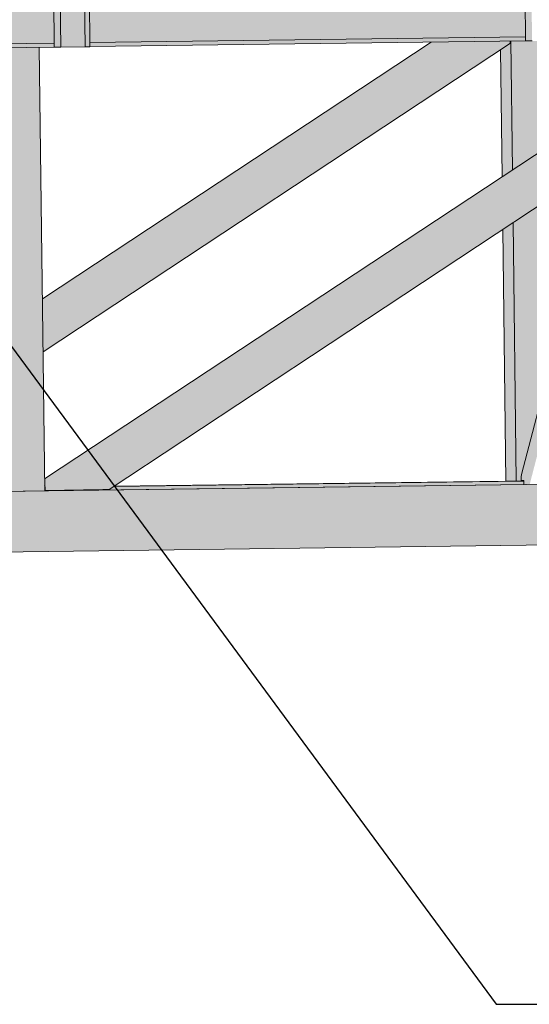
# Model space of a CAD drawing. Header units: centimetres. Extents: x -5472 to 10427, y -400 to 1902.
# Tile 62 of 91: x -4225 to -4124, y 1182 to 1377. Entities that reach past the tile are written whole.
import ezdxf

# ---------------------------------------------------------------- set-up
doc = ezdxf.new("R2010")
doc.units = ezdxf.units.CM
doc.header["$LTSCALE"] = 0.1
doc.header["$MEASUREMENT"] = 0
doc.layers.add('2_kładka_IFC.K_IR', color=7, linetype='Continuous')
doc.layers.add('5_opisy.K_IR', color=7, linetype='Continuous')
doc.dimstyles.new('GENERATED_STYLE__3', dxfattribs={"dimtxt": 0.18, "dimasz": 18.24, "dimexe": 0.18, "dimexo": 0.0625, "dimgap": 0.09, "dimtad": 0, "dimtih": 1, "dimtoh": 1, "dimdec": 4, "dimzin": 0, "dimdsep": 46, "dimcen": 0.09, "dimadec": 0, "dimazin": 0, "dimtfac": 1, "dimtdec": 4, "dimtmove": 0, "dimatfit": 3, "dimldrblk": 'ARROWHEAD_5', "dimfxl": 1, "dimtolj": 1, "dimtzin": 0, "dimarcsym": 0})

# ---------------------------------------------------------------- blocks, each defined once
blk = doc.blocks.new('ElemPrzekroju_648_1')
at = {"layer": '2_kładka_IFC.K_IR', "linetype": 'Continuous', "lineweight": 0, "true_color": 0x939393}
for points in [[(-4124.97, 1492.16), (-4126.24, 1492.14), (-4126.09, 1480.31), (-4126.01, 1480.31), (-4125, 1480.31), (-4124.99, 1480.01), (-4126.09, 1480), (-4125.23, 1409.82), (-4125.15, 1409.82), (-4124.13, 1409.82), (-4124.13, 1409.52), (-4125.22, 1409.5), (-4124.77, 1372.67), (-4123.5, 1372.67)], [(-4124.97, 1492.16), (-4126.24, 1492.14), (-4126.09, 1480.31), (-4126.01, 1480.31), (-4125, 1480.31), (-4124.99, 1480.01), (-4126.09, 1480), (-4125.23, 1409.82), (-4125.15, 1409.82), (-4124.13, 1409.82), (-4124.13, 1409.52), (-4125.22, 1409.5), (-4124.77, 1372.67), (-4123.5, 1372.67)], [(-4218.64, 1403.33), (-4218.54, 1395.44), (-4217.48, 1395.44), (-4217.38, 1387.44), (-4217.67, 1387.44), (-4218.45, 1387.44), (-4218.25, 1371.44), (-4216.98, 1371.44), (-4218.45, 1490.93), (-4218.47, 1490.93), (-4217.39, 1403.34), (-4217.87, 1403.33)], [(-4218.64, 1403.33), (-4218.54, 1395.44), (-4217.48, 1395.44), (-4217.38, 1387.44), (-4217.67, 1387.44), (-4218.45, 1387.44), (-4218.25, 1371.44), (-4216.98, 1371.44), (-4218.45, 1490.93), (-4218.47, 1490.93), (-4217.39, 1403.34), (-4217.87, 1403.33)], [(-4220.49, 1311.19), (-4220.48, 1311.03), (-4127.93, 1372.18), (-4127.86, 1372.38)], [(-4220.49, 1311.19), (-4220.48, 1311.03), (-4127.93, 1372.18), (-4127.86, 1372.38)], [(-4207.67, 1283.69), (-4207.42, 1283.69), (-4073.48, 1372.18), (-4073.42, 1372.38)], [(-4207.67, 1283.69), (-4207.42, 1283.69), (-4073.48, 1372.18), (-4073.42, 1372.38)], [(-4129.73, 1370.97), (-4129.42, 1345.78), (-4127.4, 1347.11), (-4127.71, 1372.64), (-4127.75, 1372.64), (-4127.83, 1372.64), (-4127.86, 1372.38), (-4127.93, 1372.18), (-4128, 1372.11)], [(-4129.73, 1370.97), (-4129.42, 1345.78), (-4127.4, 1347.11), (-4127.71, 1372.64), (-4127.75, 1372.64), (-4127.83, 1372.64), (-4127.86, 1372.38), (-4127.93, 1372.18), (-4128, 1372.11)], [(-4109.5, 1348.36), (-4125.66, 1286.23), (-4125.65, 1285.48), (-4125.14, 1285.48), (-4125.13, 1284.71), (-4124.41, 1284.72), (-4107.52, 1349.67)], [(-4109.5, 1348.36), (-4125.66, 1286.23), (-4125.65, 1285.48), (-4125.14, 1285.48), (-4125.13, 1284.71), (-4124.41, 1284.72), (-4107.52, 1349.67)], [(-4107.52, 1349.67), (-4124.41, 1284.72), (-4124.23, 1284.72), (-4107.32, 1349.81)], [(-4107.52, 1349.67), (-4124.41, 1284.72), (-4124.23, 1284.72), (-4107.32, 1349.81)], [(-4125.6, 1286.65), (-4125.66, 1286.23), (-4109.5, 1348.36), (-4109.57, 1348.32)], [(-4125.6, 1286.65), (-4125.66, 1286.23), (-4109.5, 1348.36), (-4109.57, 1348.32)], [(-4129.29, 1335.29), (-4128.67, 1285.37), (-4126.64, 1285.37), (-4127.27, 1336.63)], [(-4129.29, 1335.29), (-4128.67, 1285.37), (-4126.64, 1285.37), (-4127.27, 1336.63)], [(-4220.16, 1284.52), (-4220.15, 1283.53), (-4220.05, 1283.53), (-4220.05, 1283.74), (-4220.07, 1284.1), (-4220.12, 1284.41)], [(-4220.16, 1284.52), (-4220.15, 1283.53), (-4220.05, 1283.53), (-4220.05, 1283.74), (-4220.07, 1284.1), (-4220.12, 1284.41)]]:
    blk.add_hatch(color=252, dxfattribs=at).paths.add_polyline_path(points)
at = {"layer": '2_kładka_IFC.K_IR', "linetype": 'Continuous', "lineweight": 0, "true_color": 0xd1d1d1}
for points in [[(-4216.98, 1371.44), (-4212.14, 1371.51), (-4212.29, 1383.5), (-4213.61, 1491), (-4218.45, 1490.93)], [(-4304.79, 1381.51), (-4304.67, 1371.11), (-4218.26, 1372.25), (-4218.39, 1382.65)], [(-4212.14, 1371.51), (-4211.18, 1371.52), (-4211.32, 1383.52), (-4212.29, 1383.5)], [(-4211.31, 1382.74), (-4211.19, 1372.34), (-4124.78, 1373.48), (-4124.91, 1383.88)], [(-4220.17, 1285.82), (-4220.16, 1284.75), (-4086.44, 1373.09), (-4088.06, 1373.09)], [(-4084.77, 1373.11), (-4220.05, 1283.74), (-4220.05, 1283.53), (-4208.65, 1283.68), (-4073.37, 1373.05), (-4073.37, 1373.26)], [(-4228.96, 1371.31), (-4227.88, 1283.32), (-4220.14, 1283.43), (-4221.23, 1371.41)], [(-4533.18, 1279.3), (-4536.43, 1267.26), (-3457.09, 1281.45), (-3457.09, 1293.45), (-3594.91, 1291.64), (-3595.26, 1290.18), (-3590.55, 1290.24), (-3590.24, 1290.24), (-3590.13, 1281.24), (-3610.44, 1280.98), (-3610.75, 1280.98), (-3610.86, 1289.98), (-3603.23, 1290.08), (-3602.88, 1291.53)]]:
    blk.add_hatch(color=254, dxfattribs=at).paths.add_polyline_path(points)
at = {"layer": '2_kładka_IFC.K_IR', "linetype": 'Continuous', "lineweight": 0, "true_color": 0xa3a3a3}
for points in [[(-4218.39, 1382.65), (-4221.54, 1382.61), (-4221.49, 1378.22), (-4221.47, 1378.22), (-4221.39, 1372.21), (-4218.26, 1372.25)], [(-4128.04, 1383.84), (-4127.91, 1373.44), (-4124.78, 1373.48), (-4124.91, 1383.88)], [(-4228.96, 1371.31), (-4228.94, 1369.13), (-4222.53, 1369.21), (-4222.4, 1358.37), (-4221.07, 1358.39), (-4221.23, 1371.41)], [(-4220.61, 1321.5), (-4220.6, 1320.43), (-4141.84, 1372.46), (-4143.5, 1372.44)], [(-4220.61, 1321.5), (-4220.6, 1320.43), (-4141.84, 1372.46), (-4143.5, 1372.44)], [(-4220.59, 1319.35), (-4220.49, 1311.82), (-4128.44, 1372.63), (-4140.17, 1372.48)], [(-4220.59, 1319.35), (-4220.49, 1311.82), (-4128.44, 1372.63), (-4140.17, 1372.48)], [(-4140.75, 1372.47), (-4220.59, 1319.73), (-4220.59, 1319.35), (-4140.17, 1372.48)], [(-4140.75, 1372.47), (-4220.59, 1319.73), (-4220.59, 1319.35), (-4140.17, 1372.48)], [(-4128.44, 1372.63), (-4220.49, 1311.82), (-4220.49, 1311.47), (-4127.89, 1372.64)], [(-4128.44, 1372.63), (-4220.49, 1311.82), (-4220.49, 1311.47), (-4127.89, 1372.64)], [(-4073.38, 1372.69), (-4208.11, 1283.68), (-4207.67, 1283.69), (-4073.42, 1372.38)], [(-4124.77, 1372.68), (-4127.71, 1372.64), (-4127.4, 1347.11), (-4119.72, 1352.18), (-4119.97, 1372.72), (-4123.5, 1372.67), (-4124.77, 1372.67)], [(-4124.77, 1372.68), (-4127.71, 1372.64), (-4127.4, 1347.11), (-4119.72, 1352.18), (-4119.97, 1372.72), (-4123.5, 1372.67), (-4124.77, 1372.67)], [(-4127.27, 1336.63), (-4126.64, 1285.37), (-4125.14, 1285.39), (-4125.14, 1285.48), (-4125.65, 1285.48), (-4125.66, 1286.23), (-4125.6, 1286.65), (-4122.52, 1298.5), (-4119.22, 1311.2), (-4119.59, 1341.7)], [(-4127.27, 1336.63), (-4126.64, 1285.37), (-4125.14, 1285.39), (-4125.14, 1285.48), (-4125.65, 1285.48), (-4125.66, 1286.23), (-4125.6, 1286.65), (-4122.52, 1298.5), (-4119.22, 1311.2), (-4119.59, 1341.7)], [(-4220.05, 1283.53), (-4220.15, 1283.53), (-4220.15, 1283.46), (-4125.13, 1284.71), (-4125.14, 1285.38), (-4206.45, 1284.31), (-4207.39, 1283.7), (-4207.42, 1283.69), (-4207.67, 1283.69), (-4208.11, 1283.68), (-4208.65, 1283.68)], [(-4220.05, 1283.53), (-4220.15, 1283.53), (-4220.15, 1283.46), (-4125.13, 1284.71), (-4125.14, 1285.38), (-4206.45, 1284.31), (-4207.39, 1283.7), (-4207.42, 1283.69), (-4207.67, 1283.69), (-4208.11, 1283.68), (-4208.65, 1283.68)]]:
    blk.add_hatch(color=253, dxfattribs=at).paths.add_polyline_path(points)
at = {"layer": '2_kładka_IFC.K_IR', "linetype": 'Continuous', "lineweight": 0, "true_color": 0xe8e8e8}
for points in [[(-4220.16, 1284.63), (-4220.16, 1284.52), (-4220.12, 1284.41), (-4085.86, 1373.1), (-4086.25, 1373.09)], [(-4220.12, 1284.41), (-4220.07, 1284.1), (-4085.34, 1373.1), (-4085.86, 1373.1)], [(-4523.77, 1279.47), (-4536.23, 1279.3), (-4533.18, 1279.3), (-3602.88, 1291.53), (-3602.88, 1291.54), (-3605.12, 1291.51), (-3607.16, 1291.51), (-3607.16, 1291.52), (-3753.08, 1289.6), (-3753.08, 1289.57), (-3760.81, 1289.46), (-3762.85, 1289.46), (-3762.85, 1289.47), (-3908.77, 1287.55), (-3908.77, 1287.52), (-3916.5, 1287.42), (-3918.54, 1287.42), (-3918.54, 1287.42), (-4064.46, 1285.51), (-4064.46, 1285.47), (-4072.19, 1285.37), (-4074.23, 1285.37), (-4074.23, 1285.38), (-4220.15, 1283.46), (-4220.14, 1283.43), (-4227.88, 1283.32), (-4229.92, 1283.32), (-4229.92, 1283.33), (-4375.83, 1281.41), (-4375.83, 1281.38), (-4383.57, 1281.28), (-4385.61, 1281.28), (-4385.61, 1281.28), (-4518.88, 1279.53), (-4518.92, 1279.5), (-4518.96, 1279.5), (-4519.21, 1279.49), (-4519.64, 1279.49), (-4520.19, 1279.48), (-4521.74, 1279.46), (-4521.84, 1279.46), (-4521.84, 1279.48), (-4522.12, 1279.48), (-4523.67, 1279.46), (-4523.77, 1279.46)]]:
    blk.add_hatch(color=254, dxfattribs=at).paths.add_polyline_path(points)
at = {"layer": '2_kładka_IFC.K_IR', "linetype": 'Continuous', "lineweight": 0, "true_color": 0xd9d9d9}
for points in [[(-4220.16, 1284.75), (-4220.16, 1284.63), (-4086.25, 1373.09), (-4086.44, 1373.09)], [(-4220.07, 1284.1), (-4220.05, 1283.74), (-4084.77, 1373.11), (-4085.34, 1373.1)]]:
    blk.add_hatch(color=254, dxfattribs=at).paths.add_polyline_path(points)
at = {"layer": '2_kładka_IFC.K_IR', "linetype": 'Continuous', "lineweight": 0, "true_color": 0xaaaaaa}
for points in [[(-4211.19, 1372.34), (-4211.18, 1371.78), (-4124.77, 1372.91), (-4124.78, 1373.48)], [(-4304.67, 1371.11), (-4304.66, 1370.55), (-4218.25, 1371.69), (-4218.26, 1372.25)], [(-4141.27, 1372.47), (-4220.6, 1320.06), (-4220.59, 1319.73), (-4140.75, 1372.47)], [(-4141.27, 1372.47), (-4220.6, 1320.06), (-4220.59, 1319.73), (-4140.75, 1372.47)], [(-4220.6, 1320.31), (-4220.6, 1320.06), (-4141.27, 1372.47), (-4141.65, 1372.46)], [(-4220.6, 1320.31), (-4220.6, 1320.06), (-4141.27, 1372.47), (-4141.65, 1372.46)], [(-4141.84, 1372.46), (-4220.6, 1320.43), (-4220.6, 1320.31), (-4141.65, 1372.46)], [(-4141.84, 1372.46), (-4220.6, 1320.43), (-4220.6, 1320.31), (-4141.65, 1372.46)], [(-4206.45, 1284.31), (-4125.14, 1285.38), (-4125.14, 1285.39), (-4126.64, 1285.37), (-4128.67, 1285.37), (-4128.67, 1285.38), (-4206.39, 1284.36)], [(-4206.45, 1284.31), (-4125.14, 1285.38), (-4125.14, 1285.39), (-4126.64, 1285.37), (-4128.67, 1285.37), (-4128.67, 1285.38), (-4206.39, 1284.36)], [(-4220.15, 1283.46), (-4220.14, 1283.43), (-4220.09, 1283.43), (-4208.69, 1283.58), (-4208.15, 1283.58), (-4207.72, 1283.59), (-4192.72, 1283.82), (-4220.09, 1283.46)]]:
    blk.add_hatch(color=253, dxfattribs=at).paths.add_polyline_path(points)
at = {"layer": '2_kładka_IFC.K_IR', "linetype": 'Continuous', "lineweight": 0, "true_color": 0x9b9b9b}
for points in [[(-4124.77, 1372.91), (-4211.18, 1371.78), (-4211.18, 1371.55), (-4124.77, 1372.68)], [(-4124.77, 1372.91), (-4211.18, 1371.78), (-4211.18, 1371.55), (-4124.77, 1372.68)], [(-4127.91, 1373.44), (-4128.04, 1372.87), (-4124.77, 1372.91), (-4124.78, 1373.48)], [(-4304.66, 1370.55), (-4304.66, 1370.32), (-4218.25, 1371.45), (-4218.25, 1371.69)], [(-4304.66, 1370.55), (-4304.66, 1370.32), (-4218.25, 1371.45), (-4218.25, 1371.69)], [(-4221.39, 1372.21), (-4221.52, 1371.64), (-4218.25, 1371.69), (-4218.26, 1372.25)], [(-4220.49, 1311.47), (-4220.49, 1311.19), (-4127.86, 1372.38), (-4127.83, 1372.64), (-4127.89, 1372.64)], [(-4220.49, 1311.47), (-4220.49, 1311.19), (-4127.86, 1372.38), (-4127.83, 1372.64), (-4127.89, 1372.64)], [(-4127.93, 1372.18), (-4220.48, 1311.03), (-4220.48, 1311.01), (-4128, 1372.11)], [(-4127.93, 1372.18), (-4220.48, 1311.03), (-4220.48, 1311.01), (-4128, 1372.11)], [(-4207.42, 1283.69), (-4207.39, 1283.7), (-4073.56, 1372.11), (-4073.48, 1372.18)], [(-4207.42, 1283.69), (-4207.39, 1283.7), (-4073.56, 1372.11), (-4073.48, 1372.18)], [(-4124.23, 1284.72), (-4123.97, 1284.72), (-4107, 1350.02), (-4107.32, 1349.81)], [(-4124.23, 1284.72), (-4123.97, 1284.72), (-4107, 1350.02), (-4107.32, 1349.81)]]:
    blk.add_hatch(color=253, dxfattribs=at).paths.add_polyline_path(points)
at = {"layer": '2_kładka_IFC.K_IR', "linetype": 'Continuous', "lineweight": 0, "true_color": 0xc2c2c2}
blk.add_hatch(color=9, dxfattribs=at).paths.add_polyline_path([(-4073.37, 1373.05), (-4208.65, 1283.68), (-4208.11, 1283.68), (-4073.38, 1372.69)])
at = {"layer": '2_kładka_IFC.K_IR', "color": 7, "linetype": 'Continuous', "lineweight": 15}
for p, q in [((-4218.45, 1490.93), (-4216.98, 1371.44)), ((-4124.95, 1387.67), (-4124.77, 1372.67)), ((-4218.43, 1386.44), (-4218.25, 1371.44)), ((-4212.14, 1371.51), (-4212.29, 1383.5)), ((-4211.18, 1371.52), (-4211.32, 1383.52)), ((-4220.17, 1285.82), (-4088.06, 1373.09)), ((-4211.19, 1372.34), (-4124.78, 1373.48)), ((-4304.67, 1371.11), (-4218.26, 1372.25)), ((-4304.66, 1370.32), (-4218.25, 1371.45)), ((-4221.23, 1371.41), (-4220.14, 1283.43)), ((-4220.61, 1321.5), (-4143.5, 1372.44)), ((-4220.48, 1311.01), (-4128, 1372.11)), ((-4216.98, 1371.44), (-4218.25, 1371.44)), ((-4212.14, 1371.51), (-4216.98, 1371.44)), ((-4211.18, 1371.52), (-4212.14, 1371.51)), ((-4211.18, 1371.55), (-4124.77, 1372.68)), ((-4207.39, 1283.7), (-4073.56, 1372.11)), ((-4129.73, 1370.97), (-4129.42, 1345.78)), ((-4128, 1372.11), (-4127.93, 1372.18)), ((-4127.93, 1372.18), (-4127.86, 1372.38)), ((-4127.86, 1372.38), (-4127.83, 1372.64)), ((-4127.71, 1372.64), (-4127.4, 1347.11)), ((-4123.5, 1372.67), (-4124.77, 1372.67)), ((-4109.57, 1348.32), (-4125.6, 1286.65)), ((-4127.27, 1336.63), (-4126.64, 1285.37)), ((-4129.29, 1335.29), (-4128.67, 1285.37)), ((-4533.18, 1279.3), (-3602.88, 1291.53)), ((-4220.15, 1283.46), (-4074.23, 1285.38)), ((-4206.45, 1284.31), (-4125.14, 1285.38)), ((-4206.39, 1284.36), (-4128.67, 1285.38)), ((-4126.64, 1285.37), (-4128.67, 1285.37)), ((-4125.14, 1285.39), (-4126.64, 1285.37)), ((-4125.6, 1286.65), (-4125.66, 1286.23)), ((-4125.66, 1286.23), (-4125.65, 1285.48)), ((-4125.65, 1285.48), (-4125.14, 1285.48)), ((-4125.14, 1285.48), (-4125.13, 1284.71)), ((-4220.14, 1283.43), (-4227.88, 1283.32)), ((-4220.12, 1284.41), (-4220.16, 1284.52)), ((-4220.05, 1283.53), (-4220.15, 1283.53)), ((-4220.07, 1284.1), (-4220.12, 1284.41)), ((-4220.05, 1283.74), (-4220.07, 1284.1)), ((-4220.05, 1283.53), (-4220.05, 1283.74)), ((-4220.05, 1283.53), (-4208.65, 1283.68)), ((-4208.65, 1283.68), (-4208.11, 1283.68)), ((-4208.11, 1283.68), (-4207.67, 1283.69)), ((-4207.67, 1283.69), (-4207.42, 1283.69)), ((-4207.42, 1283.69), (-4207.39, 1283.7)), ((-4536.43, 1267.26), (-3457.09, 1281.45))]:
    blk.add_line(p, q, dxfattribs=at)
blk = doc.blocks.new('ARROWHEAD_5')
at = {"linetype": 'Continuous', "lineweight": 0}
blk.add_hatch(color=0, dxfattribs=at).paths.add_polyline_path([(-1, 0.2679), (0, 0), (-1, -0.2679)])
at = {"color": 0, "linetype": 'Continuous', "lineweight": 0}
blk.add_line((0, 0), (-1, 0), dxfattribs=at)

msp = doc.modelspace()

# ---------------------------------------------------------------- block references
at = {"layer": '2_kładka_IFC.K_IR', "lineweight": 0}
msp.add_blockref('ElemPrzekroju_648_1', (0, 0), dxfattribs=at)

# ---------------------------------------------------------------- leaders
at = {"layer": '5_opisy.K_IR', "color": 7, "linetype": 'Continuous', "lineweight": 0, "annotation_type": 0, "has_hookline": 1, "hookline_direction": 0, "text_width": 367.94}
msp.add_leader([(-4380.44, 1520.62), (-4130.64, 1181.59), (-4105.34, 1181.59)], dimstyle='GENERATED_STYLE__3', dxfattribs=at)

doc.saveas('drawing.dxf')
